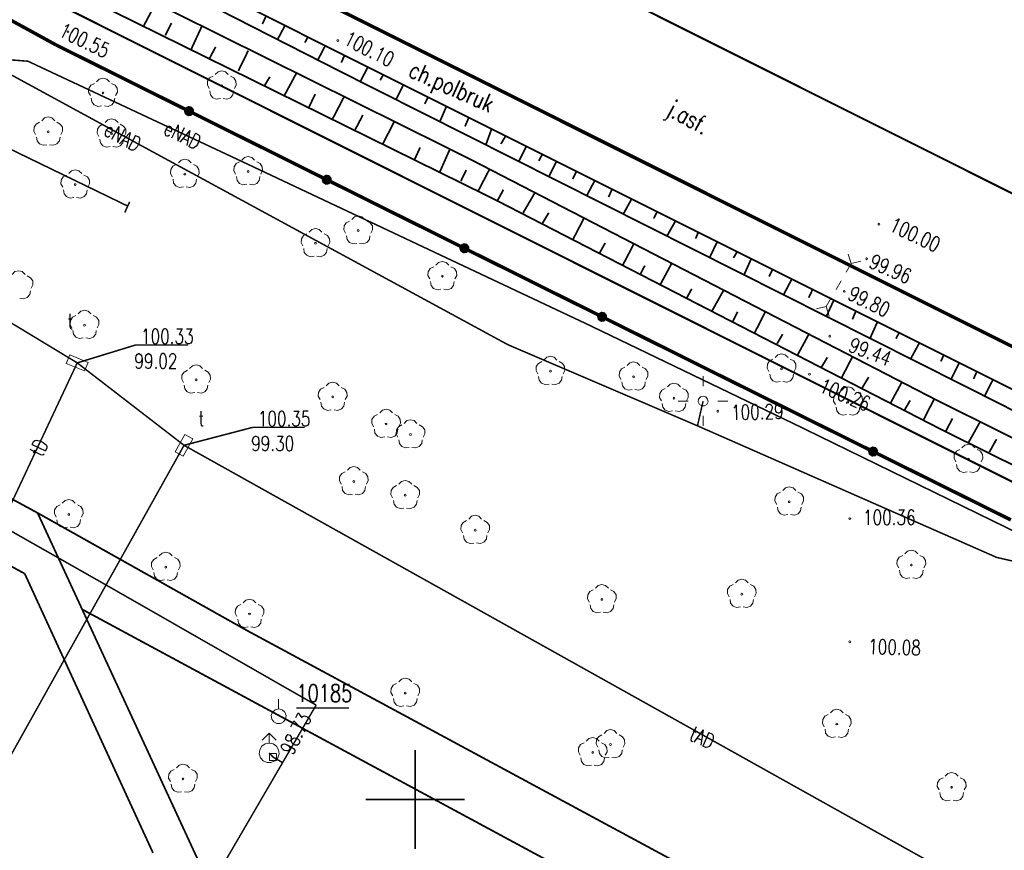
# Model space of a CAD drawing. Header units: metres. Extents: x 7501691 to 7504871, y 5814048 to 5814963.
# Tile 77 of 89: x 7504210 to 7504259, y 5814650 to 5814692. Entities that reach past the tile are written whole.
import ezdxf
from ezdxf.enums import TextEntityAlignment as Align

# ---------------------------------------------------------------- set-up
doc = ezdxf.new("R2010")
doc.units = ezdxf.units.M
doc.header["$MEASUREMENT"] = 0
for name, pattern in [('1', [0]), ('11', [3, 2.5, -0.5]), ('GDE', [0]), ('KOC', [1.5, 1, -0.5]), ('KOJ', [0]), ('UEB', [0]), ('UPT', [0]), ('UPW', [0]), ('WSQ', [1.75, 1.25, -0.5])]:
    doc.linetypes.add(name, pattern=pattern)
doc.layers.get('0').update_dxf_attribs({"linetype": 'CONTINUOUS'})
for name, color, linetype, lineweight in [('Dzialki', 7, 'GDE', 18), ('EDZPD_L_0', 7, 'GDE', 20), ('KRZYZE_L_0', 7, '1', 18), ('SDROK_T_0', 7, 'CONTINUOUS', 18), ('SDROK_T_1', 7, 'CONTINUOUS', 18), ('SDRPK_L_0', 7, 'KOJ', 35), ('SDRPK_L_2', 7, 'KOC', 18), ('SDRPK_L_5', 7, '11', 18), ('SDRPT_T_0', 7, 'CONTINUOUS', 18), ('SZNPS_T_0', 7, 'CONTINUOUS', 18), ('SZNPS_T_3', 7, 'CONTINUOUS', 18), ('SZOPO_L_0', 7, 'CONTINUOUS', 35), ('SZZPZ_T_0', 3, 'CONTINUOUS', 18), ('UEEOO_T_0', 1, 'CONTINUOUS', 15), ('UEEPA_T_1', 7, 'CONTINUOUS', 18), ('UEEPA_T_3', 1, 'CONTINUOUS', 18), ('UEEPON_L_1', 1, 'UEB', 15), ('UTTOA_T_0', 30, 'CONTINUOUS', 15), ('UTTOC_T_0', 30, 'CONTINUOUS', 15), ('UTTOO_T_0', 30, 'CONTINUOUS', 15), ('UTTPA_T_1', 30, 'CONTINUOUS', 18), ('UTTPO_L_1', 30, 'UPT', 15), ('UWWOC_T_0', 150, 'CONTINUOUS', 15), ('UWWOO_T_0', 150, 'CONTINUOUS', 15), ('UWWPO_L_0', 150, 'UPW', 15), ('WUKOS_T_1', 7, 'CONTINUOUS', 15), ('WUKPS_L_6', 7, 'WSQ', 18), ('WWRPH_T_1', 7, 'CONTINUOUS', 18)]:
    doc.layers.add(name, color=color, linetype=linetype, lineweight=lineweight)
doc.styles.add('STYL_ARIAL', font='simplex', dxfattribs={"width": 0.75, "oblique": 0.1})

# ---------------------------------------------------------------- blocks, each defined once
blk = doc.blocks.new('fdsgfdhgfjh')
at = {"color": 7, "const_width": 0.065}
for points in [[(628.93, -380.808), (627.625, -347.321), (631.46, -316.744), (630.476, -293.446), (631.603, -272.028), (642.12, -262.447), (642.84, -250.18), (613.01, -248.02), (473.074, -244.736), (370.953, -240.293), (311.01, -225.13), (43.231, -91.051), (39.421, -86.572), (-13.328, -60.153)], [(-16.835, -75.512), (354.018, -261.214), (467.857, -262.505), (472.746, -258.735), (593.685, -261.575), (612.103, -262.002), (615, -265.13), (621.573, -272.23), (620.457, -293.398), (621.441, -316.515), (617.616, -347.083), (618.941, -381.189)], [(-73.624, -607.379), (195.366, -583.748), (341.459, -571.655), (342.319, -570.715), (349.277, -563.045), (349.917, -560.655), (362.058, -448.634), (361.947, -446.744), (362.796, -440.405), (363.365, -434.665), (363.505, -433.525), (474.63, -446.54), (528.102, -452.597), (558.029, -454.712), (566.877, -447.021), (578.606, -447.669), (581.452, -423.391), (595.663, -375.234), (593.685, -261.575), (472.746, -258.735), (467.857, -262.505), (354.018, -261.214), (-16.835, -75.512)]]:
    blk.add_lwpolyline(points, dxfattribs=at)
at = {"layer": 'Dzialki', "color": 7, "const_width": 0.09}
for points in [[(354, -261.22), (-16.86, -75.52)], [(43.21, -91.06), (310.99, -225.15)]]:
    blk.add_lwpolyline(points, dxfattribs=at)
at = {"layer": 'EDZPD_L_0', "color": 7, "const_width": 0.1}
for points in [[(353.997, -261.225), (-16.856, -75.522)], [(310.985, -225.145), (43.21, -91.061)]]:
    blk.add_lwpolyline(points, dxfattribs=at)
at = {"layer": 'KRZYZE_L_0', "color": 7, "linetype": '1', "const_width": 0.09}
for points in [[(37.25, -136.2), (37.25, -131.2)], [(34.75, -133.7), (39.75, -133.7)]]:
    blk.add_lwpolyline(points, dxfattribs=at)
at = {"layer": 'SDRPK_L_0', "color": 7, "const_width": 0.175}
blk.add_lwpolyline([(113.774, -134.105), (6.049, -80.186)], dxfattribs=at)
at = {"layer": 'SDRPK_L_2', "color": 7, "const_width": 0.09}
for points in [[(33.688, -96.188), (5.188, -81.83)], [(112.918, -135.804), (33.688, -96.188)], [(-9.97, -103.92), (18.22, -119.25)], [(-11.54, -106.5), (17.57, -122.31)], [(17.57, -122.31), (24.035, -136.387)]]:
    blk.add_lwpolyline(points, dxfattribs=at)
at = {"layer": 'SDRPK_L_5', "color": 7, "const_width": 0.09}
for points in [[(28.769, -125.175), (18.22, -119.25)], [(26.329, -136.799), (18.22, -119.25)], [(20.486, -124.121), (84.055, -158.436)], [(62.078, -143.153), (28.769, -125.175)]]:
    blk.add_lwpolyline(points, dxfattribs=at)
at = {"layer": 'SDRPT_T_0', "color": 7}
for points in [[(58.964, -107.114), (59.214, -106.681)], [(59.214, -106.681), (59.07, -106.199)], [(59.214, -106.681), (59.704, -106.565)], [(58.465, -107.98), (58.715, -107.547)], [(58.215, -108.413), (57.965, -108.846)], [(57.965, -108.846), (57.476, -108.962)], [(57.965, -108.846), (58.11, -109.328)]]:
    blk.add_lwpolyline(points, dxfattribs=at)
at = {"layer": 'SZNPS_T_0', "color": 7}
for points in [[(30.368, -129.134), (30.368, -128.634)], [(30.368, -129.134), (30.543, -129.177), (30.677, -129.296), (30.741, -129.464), (30.719, -129.642), (30.617, -129.79), (30.458, -129.873), (30.279, -129.873), (30.12, -129.79), (30.018, -129.642), (29.996, -129.464), (30.06, -129.296), (30.194, -129.177), (30.368, -129.134)]]:
    blk.add_lwpolyline(points, dxfattribs=at)
at = {"layer": 'SZNPS_T_3', "color": 7, "const_width": 0.065}
blk.add_lwpolyline([(31.268, -129.085), (33.914, -129.085)], dxfattribs=at)
at = {"layer": 'SZOPO_L_0', "color": 7, "const_width": 0.175}
for points in [[(13.241, -92.417), (19.14, -95.65)], [(19.14, -95.65), (25.853, -98.994)], [(25.719, -99.098), (25.683, -98.987), (25.727, -98.88), (25.83, -98.825), (25.944, -98.85), (26.015, -98.942), (26.011, -99.058), (25.933, -99.144), (25.817, -99.16), (25.719, -99.098)], [(25.853, -98.994), (32.792, -102.45)], [(32.658, -102.555), (32.623, -102.444), (32.667, -102.336), (32.769, -102.282), (32.883, -102.307), (32.954, -102.399), (32.95, -102.515), (32.872, -102.601), (32.757, -102.617), (32.658, -102.555)], [(32.792, -102.45), (39.732, -105.907)], [(39.597, -106.011), (39.562, -105.9), (39.606, -105.793), (39.709, -105.738), (39.822, -105.763), (39.894, -105.855), (39.889, -105.971), (39.811, -106.057), (39.696, -106.073), (39.597, -106.011)], [(39.732, -105.907), (46.671, -109.363)], [(46.536, -109.468), (46.501, -109.357), (46.545, -109.249), (46.648, -109.195), (46.762, -109.22), (46.833, -109.312), (46.828, -109.428), (46.75, -109.514), (46.635, -109.53), (46.536, -109.468)], [(46.671, -109.363), (53.61, -112.82)], [(53.61, -112.82), (60.327, -116.155)], [(60.193, -116.259), (60.158, -116.149), (60.202, -116.041), (60.304, -115.987), (60.418, -116.012), (60.489, -116.103), (60.485, -116.22), (60.407, -116.306), (60.292, -116.321), (60.193, -116.259)], [(60.327, -116.155), (67.268, -119.601)]]:
    blk.add_lwpolyline(points, dxfattribs=at)
at = {"layer": 'SZZPZ_T_0', "color": 7}
for points in [[(26.864, -97.845), (26.777, -97.673), (26.787, -97.479), (26.892, -97.317), (27.065, -97.229)], [(27.176, -97.148), (27.313, -97.011), (27.5, -96.961), (27.687, -97.011), (27.825, -97.147)], [(27.936, -97.228), (28.108, -97.317), (28.214, -97.479), (28.224, -97.672), (28.136, -97.845)], [(20.88, -98.21), (20.793, -98.037), (20.803, -97.844), (20.908, -97.681), (21.081, -97.593)], [(21.192, -97.512), (21.329, -97.375), (21.516, -97.325), (21.703, -97.375), (21.84, -97.512)], [(21.952, -97.593), (22.124, -97.681), (22.229, -97.843), (22.24, -98.037), (22.152, -98.21)], [(27.5, -97.666), (27.532, -97.679), (27.545, -97.711), (27.532, -97.743), (27.5, -97.756), (27.469, -97.743), (27.455, -97.711), (27.469, -97.679), (27.5, -97.666)], [(21.516, -98.03), (21.548, -98.044), (21.561, -98.075), (21.548, -98.107), (21.516, -98.12), (21.484, -98.107), (21.471, -98.075), (21.484, -98.044), (21.516, -98.03)], [(27.432, -98.357), (27.24, -98.387), (27.06, -98.318), (26.938, -98.167), (26.907, -97.976)], [(28.094, -97.976), (28.063, -98.167), (27.941, -98.318), (27.76, -98.387), (27.569, -98.357)], [(21.447, -98.722), (21.256, -98.752), (21.075, -98.682), (20.953, -98.532), (20.923, -98.34)], [(22.11, -98.34), (22.079, -98.532), (21.957, -98.682), (21.776, -98.752), (21.585, -98.722)], [(18.121, -100.172), (18.033, -99.999), (18.043, -99.806), (18.148, -99.643), (18.321, -99.555)], [(18.432, -99.474), (18.569, -99.338), (18.756, -99.288), (18.943, -99.338), (19.081, -99.474)], [(19.192, -99.555), (19.364, -99.643), (19.47, -99.806), (19.48, -99.999), (19.392, -100.172)], [(21.313, -100.271), (21.225, -100.099), (21.235, -99.905), (21.341, -99.743), (21.513, -99.655)], [(21.624, -99.574), (21.762, -99.437), (21.949, -99.387), (22.136, -99.437), (22.273, -99.573)], [(22.384, -99.654), (22.557, -99.743), (22.662, -99.905), (22.672, -100.098), (22.585, -100.271)], [(18.756, -99.993), (18.788, -100.006), (18.801, -100.038), (18.788, -100.069), (18.756, -100.083), (18.725, -100.069), (18.711, -100.038), (18.725, -100.006), (18.756, -99.993)], [(21.949, -100.092), (21.98, -100.105), (21.994, -100.137), (21.98, -100.169), (21.949, -100.182), (21.917, -100.169), (21.904, -100.137), (21.917, -100.105), (21.949, -100.092)], [(18.688, -100.684), (18.496, -100.714), (18.316, -100.644), (18.194, -100.494), (18.163, -100.303)], [(19.35, -100.303), (19.319, -100.494), (19.197, -100.644), (19.017, -100.714), (18.825, -100.684)], [(21.88, -100.783), (21.689, -100.813), (21.508, -100.744), (21.386, -100.593), (21.355, -100.402)], [(22.542, -100.402), (22.512, -100.593), (22.39, -100.744), (22.209, -100.813), (22.018, -100.783)], [(25.004, -102.299), (24.917, -102.126), (24.927, -101.933), (25.032, -101.771), (25.204, -101.682)], [(25.316, -101.601), (25.453, -101.465), (25.64, -101.415), (25.827, -101.465), (25.964, -101.601)], [(26.076, -101.682), (26.248, -101.77), (26.353, -101.933), (26.364, -102.126), (26.276, -102.299)], [(28.196, -102.166), (28.109, -101.993), (28.119, -101.8), (28.224, -101.637), (28.397, -101.549)], [(28.508, -101.468), (28.645, -101.331), (28.832, -101.281), (29.019, -101.331), (29.157, -101.468)], [(29.268, -101.549), (29.44, -101.637), (29.546, -101.799), (29.556, -101.993), (29.468, -102.165)], [(19.484, -102.832), (19.397, -102.659), (19.407, -102.466), (19.512, -102.304), (19.685, -102.215)], [(19.796, -102.134), (19.933, -101.998), (20.12, -101.948), (20.307, -101.998), (20.444, -102.134)], [(20.556, -102.215), (20.728, -102.303), (20.833, -102.466), (20.844, -102.659), (20.756, -102.832)], [(25.64, -102.12), (25.672, -102.133), (25.685, -102.165), (25.672, -102.197), (25.64, -102.21), (25.608, -102.197), (25.595, -102.165), (25.608, -102.133), (25.64, -102.12)], [(28.832, -101.986), (28.864, -101.999), (28.877, -102.031), (28.864, -102.063), (28.832, -102.076), (28.801, -102.063), (28.787, -102.031), (28.801, -101.999), (28.832, -101.986)], [(20.12, -102.653), (20.152, -102.666), (20.165, -102.698), (20.152, -102.73), (20.12, -102.743), (20.088, -102.73), (20.075, -102.698), (20.088, -102.666), (20.12, -102.653)], [(25.571, -102.811), (25.38, -102.841), (25.199, -102.772), (25.077, -102.621), (25.047, -102.43)], [(26.234, -102.43), (26.203, -102.621), (26.081, -102.771), (25.9, -102.841), (25.709, -102.811)], [(28.764, -102.678), (28.572, -102.708), (28.392, -102.638), (28.27, -102.488), (28.239, -102.296)], [(29.426, -102.296), (29.395, -102.488), (29.273, -102.638), (29.093, -102.707), (28.901, -102.678)], [(20.052, -103.344), (19.86, -103.374), (19.679, -103.305), (19.558, -103.154), (19.527, -102.963)], [(20.714, -102.963), (20.683, -103.154), (20.561, -103.304), (20.38, -103.374), (20.189, -103.344)], [(33.742, -105.15), (33.655, -104.977), (33.665, -104.783), (33.77, -104.621), (33.942, -104.533)], [(34.054, -104.452), (34.191, -104.315), (34.378, -104.265), (34.565, -104.315), (34.702, -104.452)], [(34.814, -104.532), (34.986, -104.621), (35.091, -104.783), (35.102, -104.977), (35.014, -105.149)], [(31.589, -105.79), (31.501, -105.617), (31.512, -105.424), (31.617, -105.261), (31.789, -105.173)], [(31.9, -105.092), (32.038, -104.955), (32.225, -104.905), (32.412, -104.955), (32.549, -105.092)], [(32.66, -105.173), (32.833, -105.261), (32.938, -105.423), (32.948, -105.617), (32.861, -105.789)], [(34.378, -104.97), (34.41, -104.983), (34.423, -105.015), (34.41, -105.047), (34.378, -105.06), (34.346, -105.047), (34.333, -105.015), (34.346, -104.983), (34.378, -104.97)], [(32.225, -105.61), (32.257, -105.624), (32.27, -105.655), (32.257, -105.687), (32.225, -105.7), (32.193, -105.687), (32.18, -105.655), (32.193, -105.624), (32.225, -105.61)], [(34.31, -105.661), (34.118, -105.691), (33.937, -105.622), (33.815, -105.471), (33.785, -105.28)], [(34.972, -105.28), (34.941, -105.471), (34.819, -105.622), (34.638, -105.691), (34.447, -105.661)], [(32.156, -106.302), (31.965, -106.332), (31.784, -106.262), (31.662, -106.112), (31.631, -105.921)], [(32.818, -105.92), (32.788, -106.112), (32.666, -106.262), (32.485, -106.332), (32.294, -106.302)], [(38.294, -106.758), (38.431, -106.621), (38.618, -106.571), (38.805, -106.621), (38.942, -106.758)], [(16.937, -107.223), (17.074, -107.086), (17.261, -107.036), (17.448, -107.086), (17.586, -107.222)], [(37.982, -107.456), (37.895, -107.283), (37.905, -107.09), (38.01, -106.927), (38.183, -106.839)], [(39.054, -106.839), (39.226, -106.927), (39.332, -107.089), (39.342, -107.283), (39.254, -107.456)], [(17.697, -107.303), (17.869, -107.391), (17.975, -107.554), (17.985, -107.747), (17.897, -107.92)], [(38.55, -107.968), (38.358, -107.998), (38.178, -107.928), (38.055, -107.778), (38.025, -107.587)], [(38.618, -107.276), (38.65, -107.289), (38.663, -107.321), (38.65, -107.353), (38.618, -107.366), (38.586, -107.353), (38.573, -107.321), (38.586, -107.289), (38.618, -107.276)], [(39.212, -107.586), (39.181, -107.778), (39.059, -107.928), (38.878, -107.998), (38.687, -107.968)], [(17.855, -108.051), (17.824, -108.242), (17.702, -108.393), (17.521, -108.462), (17.33, -108.432)], [(20.263, -109.217), (20.4, -109.081), (20.587, -109.03), (20.774, -109.08), (20.911, -109.217)], [(19.951, -109.915), (19.863, -109.742), (19.874, -109.549), (19.979, -109.386), (20.151, -109.298)], [(21.022, -109.298), (21.195, -109.386), (21.3, -109.549), (21.31, -109.742), (21.223, -109.915)], [(20.518, -110.427), (20.327, -110.457), (20.146, -110.387), (20.024, -110.237), (19.993, -110.046)], [(20.587, -109.736), (20.619, -109.749), (20.632, -109.781), (20.619, -109.812), (20.587, -109.826), (20.555, -109.812), (20.542, -109.781), (20.555, -109.749), (20.587, -109.736)], [(21.18, -110.046), (21.15, -110.237), (21.028, -110.387), (20.847, -110.457), (20.656, -110.427)], [(43.428, -112.239), (43.34, -112.066), (43.351, -111.873), (43.456, -111.71), (43.628, -111.622)], [(43.74, -111.541), (43.877, -111.405), (44.064, -111.354), (44.251, -111.404), (44.388, -111.541)], [(44.499, -111.622), (44.672, -111.71), (44.777, -111.873), (44.787, -112.066), (44.7, -112.239)], [(47.93, -111.817), (48.067, -111.681), (48.254, -111.63), (48.442, -111.68), (48.579, -111.817)], [(55.08, -112.119), (54.992, -111.946), (55.002, -111.753), (55.108, -111.59), (55.28, -111.502)], [(55.391, -111.421), (55.529, -111.284), (55.716, -111.234), (55.903, -111.284), (56.04, -111.421)], [(56.151, -111.502), (56.324, -111.59), (56.429, -111.753), (56.439, -111.946), (56.352, -112.119)], [(25.571, -112.674), (25.484, -112.501), (25.494, -112.308), (25.599, -112.145), (25.771, -112.057)], [(25.883, -111.976), (26.02, -111.84), (26.207, -111.789), (26.394, -111.84), (26.531, -111.976)], [(26.643, -112.057), (26.815, -112.145), (26.92, -112.308), (26.931, -112.501), (26.843, -112.674)], [(44.064, -112.06), (44.096, -112.073), (44.109, -112.105), (44.096, -112.136), (44.064, -112.15), (44.032, -112.136), (44.019, -112.105), (44.032, -112.073), (44.064, -112.06)], [(47.619, -112.515), (47.531, -112.342), (47.541, -112.149), (47.647, -111.986), (47.819, -111.898)], [(48.69, -111.898), (48.862, -111.986), (48.968, -112.149), (48.978, -112.342), (48.891, -112.515)], [(55.716, -111.939), (55.747, -111.953), (55.761, -111.984), (55.747, -112.016), (55.716, -112.029), (55.684, -112.016), (55.671, -111.984), (55.684, -111.953), (55.716, -111.939)], [(26.207, -112.495), (26.239, -112.508), (26.252, -112.54), (26.239, -112.571), (26.207, -112.585), (26.175, -112.571), (26.162, -112.54), (26.175, -112.508), (26.207, -112.495)], [(43.995, -112.751), (43.804, -112.781), (43.623, -112.711), (43.501, -112.561), (43.47, -112.37)], [(44.657, -112.37), (44.627, -112.561), (44.505, -112.711), (44.324, -112.781), (44.133, -112.751)], [(48.255, -112.336), (48.286, -112.349), (48.3, -112.38), (48.286, -112.412), (48.255, -112.425), (48.223, -112.412), (48.21, -112.38), (48.223, -112.349), (48.255, -112.336)], [(55.647, -112.631), (55.456, -112.661), (55.275, -112.591), (55.153, -112.441), (55.122, -112.25)], [(56.309, -112.249), (56.279, -112.441), (56.157, -112.591), (55.976, -112.661), (55.785, -112.631)], [(26.139, -113.186), (25.947, -113.216), (25.766, -113.146), (25.644, -112.996), (25.614, -112.805)], [(26.801, -112.805), (26.77, -112.996), (26.648, -113.146), (26.467, -113.216), (26.276, -113.186)], [(32.455, -113.538), (32.367, -113.365), (32.377, -113.172), (32.483, -113.009), (32.655, -112.921)], [(32.766, -112.84), (32.903, -112.703), (33.09, -112.653), (33.278, -112.703), (33.415, -112.84)], [(33.526, -112.921), (33.698, -113.009), (33.804, -113.171), (33.814, -113.365), (33.727, -113.537)], [(48.186, -113.027), (47.995, -113.057), (47.814, -112.987), (47.692, -112.837), (47.661, -112.646)], [(48.848, -112.646), (48.817, -112.837), (48.696, -112.987), (48.515, -113.057), (48.323, -113.027)], [(49.656, -113.595), (49.568, -113.423), (49.578, -113.229), (49.684, -113.067), (49.856, -112.979)], [(49.967, -112.898), (50.104, -112.761), (50.291, -112.711), (50.479, -112.761), (50.616, -112.897)], [(50.727, -112.978), (50.899, -113.067), (51.005, -113.229), (51.015, -113.422), (50.928, -113.595)], [(58.738, -113.083), (58.875, -112.947), (59.062, -112.896), (59.249, -112.946), (59.386, -113.083)], [(33.091, -113.358), (33.122, -113.371), (33.136, -113.403), (33.122, -113.435), (33.091, -113.448), (33.059, -113.435), (33.046, -113.403), (33.059, -113.371), (33.091, -113.358)], [(50.292, -113.416), (50.323, -113.429), (50.337, -113.461), (50.323, -113.493), (50.292, -113.506), (50.26, -113.493), (50.247, -113.461), (50.26, -113.429), (50.292, -113.416)], [(58.426, -113.781), (58.338, -113.608), (58.349, -113.415), (58.454, -113.252), (58.627, -113.164)], [(59.062, -113.602), (59.094, -113.615), (59.107, -113.647), (59.094, -113.678), (59.062, -113.692), (59.03, -113.678), (59.017, -113.647), (59.03, -113.615), (59.062, -113.602)], [(59.498, -113.164), (59.67, -113.252), (59.775, -113.415), (59.786, -113.608), (59.698, -113.781)], [(33.022, -114.05), (32.831, -114.079), (32.65, -114.01), (32.528, -113.86), (32.497, -113.668)], [(33.684, -113.668), (33.654, -113.859), (33.531, -114.01), (33.351, -114.079), (33.16, -114.049)], [(35.46, -114.203), (35.597, -114.066), (35.784, -114.016), (35.971, -114.066), (36.109, -114.203)], [(50.223, -114.107), (50.031, -114.137), (49.851, -114.068), (49.729, -113.917), (49.698, -113.726)], [(50.885, -113.726), (50.854, -113.917), (50.732, -114.068), (50.552, -114.137), (50.36, -114.107)], [(58.993, -114.293), (58.802, -114.323), (58.621, -114.253), (58.499, -114.103), (58.469, -113.912)], [(59.656, -113.912), (59.625, -114.103), (59.503, -114.253), (59.322, -114.323), (59.131, -114.293)], [(35.148, -114.901), (35.061, -114.728), (35.071, -114.534), (35.176, -114.372), (35.349, -114.284)], [(36.22, -114.283), (36.392, -114.372), (36.498, -114.534), (36.508, -114.728), (36.42, -114.9)], [(36.69, -114.735), (36.828, -114.598), (37.015, -114.548), (37.202, -114.598), (37.339, -114.735)], [(35.716, -115.412), (35.524, -115.442), (35.344, -115.373), (35.222, -115.222), (35.191, -115.031)], [(35.784, -114.721), (35.816, -114.734), (35.829, -114.766), (35.816, -114.798), (35.784, -114.811), (35.753, -114.798), (35.739, -114.766), (35.753, -114.734), (35.784, -114.721)], [(36.378, -115.031), (36.347, -115.222), (36.225, -115.373), (36.044, -115.442), (35.853, -115.412)], [(36.379, -115.432), (36.291, -115.26), (36.302, -115.066), (36.407, -114.904), (36.579, -114.816)], [(37.45, -114.815), (37.623, -114.904), (37.728, -115.066), (37.738, -115.259), (37.651, -115.432)], [(36.946, -115.944), (36.755, -115.974), (36.574, -115.905), (36.452, -115.754), (36.421, -115.563)], [(37.015, -115.253), (37.047, -115.266), (37.06, -115.298), (37.047, -115.33), (37.015, -115.343), (36.983, -115.33), (36.97, -115.298), (36.983, -115.266), (37.015, -115.253)], [(37.608, -115.563), (37.578, -115.754), (37.456, -115.905), (37.275, -115.974), (37.084, -115.944)], [(64.495, -116.67), (64.407, -116.497), (64.418, -116.304), (64.523, -116.141), (64.695, -116.053)], [(64.806, -115.972), (64.944, -115.836), (65.131, -115.786), (65.318, -115.836), (65.455, -115.972)], [(65.566, -116.053), (65.739, -116.141), (65.844, -116.304), (65.855, -116.497), (65.767, -116.67)], [(65.131, -116.491), (65.163, -116.504), (65.176, -116.536), (65.163, -116.568), (65.131, -116.581), (65.099, -116.568), (65.086, -116.536), (65.099, -116.504), (65.131, -116.491)], [(33.831, -117.096), (33.968, -116.959), (34.155, -116.909), (34.342, -116.959), (34.48, -117.096)], [(65.062, -117.182), (64.871, -117.212), (64.69, -117.143), (64.568, -116.992), (64.537, -116.801)], [(65.724, -116.801), (65.694, -116.992), (65.572, -117.142), (65.391, -117.212), (65.2, -117.182)], [(33.52, -117.794), (33.432, -117.621), (33.442, -117.428), (33.547, -117.265), (33.72, -117.177)], [(34.591, -117.177), (34.763, -117.265), (34.869, -117.427), (34.879, -117.621), (34.791, -117.794)], [(34.087, -118.306), (33.895, -118.336), (33.715, -118.266), (33.593, -118.116), (33.562, -117.925)], [(34.155, -117.614), (34.187, -117.628), (34.2, -117.659), (34.187, -117.691), (34.155, -117.704), (34.124, -117.691), (34.11, -117.659), (34.124, -117.628), (34.155, -117.614)], [(34.749, -117.924), (34.718, -118.116), (34.596, -118.266), (34.416, -118.336), (34.224, -118.306)], [(36.113, -118.492), (36.026, -118.319), (36.036, -118.126), (36.141, -117.963), (36.314, -117.875)], [(36.425, -117.794), (36.562, -117.657), (36.749, -117.607), (36.936, -117.657), (37.073, -117.794)], [(37.185, -117.875), (37.357, -117.963), (37.463, -118.125), (37.473, -118.319), (37.385, -118.491)], [(55.778, -118.123), (55.915, -117.987), (56.103, -117.937), (56.29, -117.987), (56.427, -118.123)], [(19.466, -118.761), (19.603, -118.624), (19.79, -118.574), (19.977, -118.624), (20.115, -118.761)], [(36.749, -118.312), (36.781, -118.325), (36.794, -118.357), (36.781, -118.389), (36.749, -118.402), (36.718, -118.389), (36.704, -118.357), (36.718, -118.325), (36.749, -118.312)], [(55.467, -118.821), (55.379, -118.648), (55.389, -118.455), (55.495, -118.292), (55.667, -118.204)], [(56.538, -118.204), (56.711, -118.292), (56.816, -118.455), (56.826, -118.648), (56.739, -118.821)], [(19.155, -119.459), (19.067, -119.286), (19.077, -119.093), (19.182, -118.93), (19.355, -118.842)], [(20.226, -118.842), (20.398, -118.93), (20.504, -119.092), (20.514, -119.286), (20.426, -119.459)], [(36.681, -119.004), (36.489, -119.033), (36.309, -118.964), (36.187, -118.814), (36.156, -118.622)], [(37.343, -118.622), (37.312, -118.814), (37.19, -118.964), (37.009, -119.033), (36.818, -119.004)], [(56.034, -119.333), (55.843, -119.363), (55.662, -119.293), (55.54, -119.143), (55.509, -118.952)], [(56.103, -118.642), (56.134, -118.655), (56.148, -118.687), (56.134, -118.718), (56.103, -118.732), (56.071, -118.718), (56.058, -118.687), (56.071, -118.655), (56.103, -118.642)], [(56.696, -118.952), (56.666, -119.143), (56.543, -119.293), (56.363, -119.363), (56.172, -119.333)], [(19.79, -119.279), (19.822, -119.293), (19.835, -119.324), (19.822, -119.356), (19.79, -119.369), (19.759, -119.356), (19.745, -119.324), (19.759, -119.293), (19.79, -119.279)], [(39.95, -119.556), (40.087, -119.419), (40.274, -119.369), (40.461, -119.419), (40.599, -119.556)], [(19.722, -119.971), (19.53, -120.001), (19.35, -119.931), (19.228, -119.781), (19.197, -119.59)], [(20.384, -119.589), (20.353, -119.781), (20.231, -119.931), (20.051, -120.001), (19.859, -119.971)], [(39.639, -120.254), (39.551, -120.081), (39.561, -119.888), (39.666, -119.725), (39.839, -119.637)], [(40.274, -120.074), (40.306, -120.087), (40.319, -120.119), (40.306, -120.151), (40.274, -120.164), (40.243, -120.151), (40.229, -120.119), (40.243, -120.087), (40.274, -120.074)], [(40.71, -119.637), (40.882, -119.725), (40.988, -119.887), (40.998, -120.081), (40.91, -120.253)], [(40.206, -120.766), (40.014, -120.795), (39.834, -120.726), (39.712, -120.576), (39.681, -120.384)], [(40.868, -120.384), (40.837, -120.575), (40.715, -120.726), (40.535, -120.795), (40.343, -120.765)], [(24.043, -122.118), (23.955, -121.945), (23.966, -121.752), (24.071, -121.59), (24.243, -121.501)], [(24.355, -121.42), (24.492, -121.284), (24.679, -121.234), (24.866, -121.284), (25.003, -121.42)], [(25.115, -121.501), (25.287, -121.589), (25.392, -121.752), (25.403, -121.945), (25.315, -122.118)], [(61.619, -122.013), (61.531, -121.84), (61.542, -121.646), (61.647, -121.484), (61.819, -121.396)], [(61.93, -121.315), (62.068, -121.178), (62.255, -121.128), (62.442, -121.178), (62.579, -121.315)], [(62.69, -121.395), (62.863, -121.484), (62.968, -121.646), (62.979, -121.84), (62.891, -122.012)], [(24.679, -121.939), (24.711, -121.952), (24.724, -121.984), (24.711, -122.016), (24.679, -122.029), (24.647, -122.016), (24.634, -121.984), (24.647, -121.952), (24.679, -121.939)], [(62.255, -121.833), (62.287, -121.846), (62.3, -121.878), (62.287, -121.91), (62.255, -121.923), (62.223, -121.91), (62.21, -121.878), (62.223, -121.846), (62.255, -121.833)], [(24.61, -122.63), (24.419, -122.66), (24.238, -122.59), (24.116, -122.44), (24.086, -122.249)], [(25.272, -122.249), (25.242, -122.44), (25.12, -122.59), (24.939, -122.66), (24.748, -122.63)], [(62.186, -122.524), (61.995, -122.554), (61.814, -122.485), (61.692, -122.334), (61.662, -122.143)], [(62.848, -122.143), (62.818, -122.334), (62.696, -122.485), (62.515, -122.554), (62.324, -122.524)], [(46.335, -123.046), (46.472, -122.91), (46.659, -122.86), (46.846, -122.91), (46.984, -123.046)], [(53.073, -123.477), (52.986, -123.304), (52.996, -123.111), (53.101, -122.948), (53.274, -122.86)], [(53.385, -122.779), (53.522, -122.643), (53.709, -122.592), (53.896, -122.642), (54.033, -122.779)], [(54.145, -122.86), (54.317, -122.948), (54.422, -123.111), (54.433, -123.304), (54.345, -123.477)], [(46.024, -123.744), (45.936, -123.571), (45.946, -123.378), (46.052, -123.215), (46.224, -123.127)], [(47.095, -123.127), (47.267, -123.215), (47.373, -123.378), (47.383, -123.571), (47.296, -123.744)], [(53.709, -123.298), (53.741, -123.311), (53.754, -123.343), (53.741, -123.374), (53.709, -123.388), (53.677, -123.374), (53.664, -123.343), (53.677, -123.311), (53.709, -123.298)], [(28.267, -124.479), (28.179, -124.306), (28.189, -124.112), (28.294, -123.95), (28.467, -123.862)], [(28.578, -123.781), (28.715, -123.644), (28.902, -123.594), (29.089, -123.644), (29.227, -123.781)], [(29.338, -123.861), (29.51, -123.95), (29.616, -124.112), (29.626, -124.306), (29.538, -124.478)], [(46.591, -124.256), (46.4, -124.286), (46.219, -124.216), (46.097, -124.066), (46.066, -123.875)], [(46.66, -123.565), (46.691, -123.578), (46.704, -123.61), (46.691, -123.641), (46.66, -123.655), (46.628, -123.641), (46.615, -123.61), (46.628, -123.578), (46.66, -123.565)], [(47.253, -123.875), (47.222, -124.066), (47.1, -124.216), (46.92, -124.286), (46.728, -124.256)], [(53.64, -123.989), (53.449, -124.019), (53.268, -123.949), (53.146, -123.799), (53.116, -123.608)], [(54.303, -123.608), (54.272, -123.799), (54.15, -123.949), (53.969, -124.019), (53.778, -123.989)], [(28.902, -124.299), (28.934, -124.312), (28.947, -124.344), (28.934, -124.376), (28.902, -124.389), (28.871, -124.376), (28.857, -124.344), (28.871, -124.312), (28.902, -124.299)], [(28.834, -124.99), (28.643, -125.02), (28.462, -124.951), (28.34, -124.8), (28.309, -124.609)], [(29.496, -124.609), (29.465, -124.8), (29.343, -124.951), (29.163, -125.02), (28.971, -124.99)], [(36.115, -128.468), (36.027, -128.295), (36.038, -128.102), (36.143, -127.939), (36.315, -127.851)], [(36.427, -127.77), (36.564, -127.633), (36.751, -127.583), (36.938, -127.633), (37.075, -127.77)], [(37.186, -127.851), (37.359, -127.939), (37.464, -128.101), (37.474, -128.295), (37.387, -128.467)], [(36.751, -128.288), (36.783, -128.301), (36.796, -128.333), (36.783, -128.365), (36.751, -128.378), (36.719, -128.365), (36.706, -128.333), (36.719, -128.301), (36.751, -128.288)], [(36.682, -128.98), (36.491, -129.009), (36.31, -128.94), (36.188, -128.789), (36.157, -128.598)], [(37.344, -128.598), (37.314, -128.789), (37.192, -128.94), (37.011, -129.009), (36.82, -128.979)], [(57.863, -130.027), (57.775, -129.854), (57.785, -129.661), (57.891, -129.498), (58.063, -129.41)], [(58.174, -129.329), (58.311, -129.193), (58.498, -129.143), (58.686, -129.193), (58.823, -129.329)], [(58.934, -129.41), (59.106, -129.498), (59.212, -129.661), (59.222, -129.854), (59.135, -130.027)], [(58.499, -129.848), (58.53, -129.861), (58.544, -129.893), (58.53, -129.924), (58.499, -129.938), (58.467, -129.924), (58.454, -129.893), (58.467, -129.861), (58.499, -129.848)], [(46.457, -131.06), (46.369, -130.887), (46.38, -130.694), (46.485, -130.531), (46.657, -130.443)], [(46.769, -130.362), (46.906, -130.225), (47.093, -130.175), (47.28, -130.225), (47.417, -130.362)], [(47.529, -130.443), (47.701, -130.531), (47.806, -130.693), (47.817, -130.887), (47.729, -131.059)], [(58.43, -130.539), (58.239, -130.569), (58.058, -130.499), (57.936, -130.349), (57.905, -130.158)], [(59.092, -130.158), (59.061, -130.349), (58.94, -130.499), (58.759, -130.569), (58.567, -130.539)], [(45.559, -131.459), (45.472, -131.286), (45.482, -131.093), (45.587, -130.93), (45.76, -130.842)], [(45.871, -130.761), (46.008, -130.624), (46.195, -130.574), (46.382, -130.624), (46.519, -130.761)], [(46.631, -130.842), (46.803, -130.93), (46.908, -131.093), (46.919, -131.286), (46.831, -131.459)], [(47.093, -130.88), (47.125, -130.893), (47.138, -130.925), (47.125, -130.957), (47.093, -130.97), (47.061, -130.957), (47.048, -130.925), (47.061, -130.893), (47.093, -130.88)], [(46.195, -131.279), (46.227, -131.293), (46.24, -131.324), (46.227, -131.356), (46.195, -131.369), (46.163, -131.356), (46.15, -131.324), (46.163, -131.293), (46.195, -131.279)], [(47.024, -131.572), (46.833, -131.602), (46.652, -131.532), (46.53, -131.382), (46.5, -131.19)], [(47.686, -131.19), (47.656, -131.382), (47.534, -131.532), (47.353, -131.601), (47.162, -131.572)], [(25.222, -132.097), (25.36, -131.96), (25.547, -131.91), (25.734, -131.96), (25.871, -132.096)], [(46.127, -131.971), (45.935, -132.001), (45.754, -131.931), (45.633, -131.781), (45.602, -131.59)], [(46.789, -131.59), (46.758, -131.781), (46.636, -131.931), (46.455, -132.001), (46.264, -131.971)], [(24.911, -132.794), (24.823, -132.622), (24.833, -132.428), (24.939, -132.266), (25.111, -132.178)], [(25.982, -132.177), (26.155, -132.266), (26.26, -132.428), (26.27, -132.621), (26.183, -132.794)], [(63.961, -132.521), (64.098, -132.384), (64.285, -132.334), (64.472, -132.384), (64.609, -132.521)], [(25.478, -133.306), (25.287, -133.336), (25.106, -133.267), (24.984, -133.116), (24.953, -132.925)], [(25.547, -132.615), (25.578, -132.628), (25.592, -132.66), (25.578, -132.692), (25.547, -132.705), (25.515, -132.692), (25.502, -132.66), (25.515, -132.628), (25.547, -132.615)], [(26.14, -132.925), (26.11, -133.116), (25.988, -133.267), (25.807, -133.336), (25.616, -133.306)], [(63.649, -133.218), (63.562, -133.046), (63.572, -132.852), (63.677, -132.69), (63.85, -132.602)], [(64.721, -132.601), (64.893, -132.69), (64.998, -132.852), (65.009, -133.045), (64.921, -133.218)], [(64.217, -133.73), (64.025, -133.76), (63.844, -133.691), (63.723, -133.54), (63.692, -133.349)], [(64.285, -133.039), (64.317, -133.052), (64.33, -133.084), (64.317, -133.116), (64.285, -133.129), (64.253, -133.116), (64.24, -133.084), (64.253, -133.052), (64.285, -133.039)], [(64.879, -133.349), (64.848, -133.54), (64.726, -133.691), (64.545, -133.76), (64.354, -133.73)]]:
    blk.add_lwpolyline(points, dxfattribs=at)
at = {"layer": 'UEEPA_T_1', "color": 7}
for points in [[(51.76, -112.861), (51.76, -112.361)], [(50.51, -113.611), (51.01, -113.611)], [(52.51, -113.611), (53.01, -113.611)], [(51.761, -114.361), (51.761, -114.861)]]:
    blk.add_lwpolyline(points, dxfattribs=at)
at = {"layer": 'UEEPA_T_3', "color": 7}
blk.add_lwpolyline([(51.76, -113.361), (51.896, -113.401), (51.988, -113.507), (52.008, -113.646), (51.95, -113.775), (51.831, -113.851), (51.69, -113.851), (51.572, -113.775), (51.513, -113.647), (51.533, -113.507), (51.625, -113.401), (51.76, -113.361)], dxfattribs=at)
at = {"layer": 'UEEPON_L_1', "color": 1, "const_width": 0.075}
for points in [[(17.733, -96.476), (15.821, -96.331)], [(22.531, -100.235), (16.049, -96.705)], [(28.416, -101.483), (17.733, -96.476)], [(41.923, -110.769), (22.531, -100.235)], [(15.785, -100.392), (22.743, -103.77)], [(46.042, -109.794), (28.416, -101.483)], [(22.613, -104.107), (22.86, -103.562)], [(56.475, -114.822), (46.042, -109.794)], [(51.475, -114.858), (41.923, -110.769)], [(51.475, -114.858), (51.76, -113.611)], [(66.557, -121.493), (51.475, -114.858)], [(72.293, -122.55), (56.475, -114.822)], [(71.311, -122.584), (66.557, -121.493)]]:
    blk.add_lwpolyline(points, dxfattribs=at)
at = {"layer": 'UTTOC_T_0', "color": 30, "const_width": 0.075}
for points in [[(20.218, -111.685), (23.164, -110.782)], [(23.164, -110.782), (25.797, -110.782)], [(25.601, -115.84), (29.051, -114.938)], [(29.051, -114.938), (31.683, -114.937)]]:
    blk.add_lwpolyline(points, dxfattribs=at)
at = {"layer": 'UTTPA_T_1', "color": 7}
for points in [[(19.843, -111.28), (19.667, -111.711)], [(20.769, -111.658), (19.843, -111.28)], [(19.667, -111.711), (20.592, -112.09)], [(20.592, -112.09), (20.769, -111.658)], [(25.638, -115.29), (25.156, -116.166)], [(25.565, -116.391), (26.047, -115.515)], [(26.047, -115.515), (25.638, -115.29)], [(25.156, -116.166), (25.565, -116.391)]]:
    blk.add_lwpolyline(points, dxfattribs=at)
at = {"layer": 'UTTPO_L_1', "color": 30, "const_width": 0.075}
for points in [[(20.218, -111.685), (15.768, -108.99)], [(20.218, -111.685), (15.836, -121.027)], [(20.218, -111.685), (25.601, -115.84)], [(25.601, -115.84), (15.871, -133.265)], [(25.601, -115.84), (79.892, -146.175)]]:
    blk.add_lwpolyline(points, dxfattribs=at)
at = {"layer": 'UWWOO_T_0', "color": 7}
for points in [[(29.89, -130.349), (29.536, -130.703)], [(29.89, -130.849), (29.89, -130.349)], [(29.89, -130.349), (30.243, -130.703)], [(29.89, -130.849), (30.093, -130.892), (30.262, -131.015), (30.366, -131.195), (30.387, -131.401), (30.323, -131.599), (30.184, -131.754), (29.994, -131.838), (29.786, -131.838), (29.596, -131.754), (29.457, -131.599), (29.393, -131.401), (29.414, -131.195), (29.518, -131.015), (29.687, -130.892), (29.89, -130.849)], [(29.91, -131.382), (29.91, -131.732)], [(30.26, -131.382), (29.91, -131.382)], [(30.26, -131.732), (30.26, -131.382)], [(29.91, -131.732), (30.26, -131.732)]]:
    blk.add_lwpolyline(points, dxfattribs=at)
at = {"layer": 'UWWPO_L_0', "color": 150, "linetype": '1', "const_width": 0.075}
for points in [[(21.734, -122.918), (16.413, -119.896)], [(32.257, -128.939), (21.734, -122.918)], [(30.568, -131.839), (32.257, -128.939)], [(29.89, -131.349), (30.085, -131.557)], [(25.07, -141.279), (30.568, -131.839)], [(30.085, -131.557), (30.568, -131.839)]]:
    blk.add_lwpolyline(points, dxfattribs=at)
at = {"layer": 'WUKPS_L_6', "color": 7, "const_width": 0.09}
for points in [[(41.217, -103.426), (13.094, -89.56)], [(15.753, -89.366), (39.853, -101.331)], [(33.701, -97.109), (18.702, -89.463)], [(65.634, -113.2), (33.701, -97.109)], [(39.853, -101.331), (63.531, -113.565)], [(63.798, -115.061), (41.217, -103.426)], [(63.531, -113.565), (87.309, -125.399)], [(92.253, -126.694), (65.634, -113.2)], [(89.006, -127.56), (63.798, -115.061)]]:
    blk.add_lwpolyline(points, dxfattribs=at)
at = {"layer": 'WUKPS_L_6', "color": 7, "linetype": '1', "const_width": 0.09}
for points in [[(23.577, -94.677), (24.117, -93.659)], [(29.73, -94.212), (29.548, -94.602)], [(24.658, -95.176), (24.969, -94.552)], [(25.967, -95.861), (26.487, -94.739)], [(30.691, -94.667), (30.315, -95.381)], [(31.834, -95.277), (31.692, -95.537)], [(26.882, -96.339), (27.193, -95.757)], [(32.705, -95.719), (32.354, -96.394)], [(28.337, -96.963), (28.835, -95.944)], [(33.688, -96.188), (33.523, -96.55)], [(34.861, -96.783), (34.498, -97.472)], [(29.666, -97.694), (29.925, -97.265)], [(30.666, -98.187), (31.263, -97.083)], [(35.628, -97.186), (35.485, -97.433)], [(36.641, -97.693), (36.29, -98.394)], [(31.9, -98.784), (32.212, -98.135)], [(33.095, -99.369), (33.654, -98.291)], [(37.875, -98.329), (37.732, -98.628)], [(38.81, -98.783), (38.499, -99.511)], [(34.225, -99.927), (34.615, -99.187)], [(35.628, -100.628), (36.187, -99.537)], [(39.94, -99.342), (39.759, -99.77)], [(41.097, -99.9), (40.824, -100.653)], [(41.818, -100.234), (41.568, -100.649)], [(42.857, -100.753), (42.483, -101.501)], [(37.226, -101.42), (37.499, -100.823)], [(38.486, -102.07), (38.98, -100.953)], [(43.647, -101.19), (43.48, -101.501)], [(44.374, -101.522), (44, -102.27)], [(39.553, -102.52), (39.823, -101.959)], [(40.426, -103.019), (40.987, -101.938)], [(45.372, -102.041), (45.185, -102.415)], [(46.286, -102.519), (45.912, -103.226)], [(41.402, -103.497), (41.693, -102.956)], [(42.691, -104.12), (43.273, -103.122)], [(47.159, -102.956), (46.993, -103.33)], [(48.158, -103.419), (47.743, -104.173)], [(43.668, -104.64), (43.98, -104.12)], [(49.431, -104.081), (49.276, -104.406)], [(45.206, -105.45), (45.746, -104.411)], [(50.38, -104.51), (49.938, -105.289)], [(51.51, -105.12), (51.38, -105.419)], [(46.536, -106.156), (46.827, -105.637)], [(47.7, -106.78), (48.261, -105.699)], [(52.471, -105.575), (52.082, -106.393)], [(53.458, -106.107), (53.29, -106.393)], [(49.613, -107.714), (50.173, -106.675)], [(54.186, -106.432), (53.835, -107.224)], [(48.594, -107.216), (48.823, -106.779)], [(55.264, -106.977), (55.082, -107.328)], [(56.225, -107.471), (55.836, -108.211)], [(50.926, -108.433), (51.186, -107.952)], [(52.199, -109.082), (52.783, -108.043)], [(57.272, -108.003), (57.078, -108.393)], [(58.343, -108.533), (57.97, -109.345)], [(53.251, -109.601), (53.498, -109.108)], [(54.355, -110.173), (54.901, -109.094)], [(59.448, -109.101), (59.285, -109.491)], [(60.544, -109.62), (60.162, -110.473)], [(61.632, -110.18), (61.477, -110.465)], [(55.486, -110.718), (55.771, -110.237)], [(56.525, -111.276), (57.07, -110.276)], [(62.655, -110.684), (62.233, -111.457)], [(57.7, -111.939), (58.025, -111.406)], [(58.739, -112.432), (59.272, -111.406)], [(63.883, -111.301), (63.74, -111.613)], [(64.662, -111.704), (64.26, -112.496)], [(65.533, -112.171), (65.39, -112.496)], [(59.766, -112.965), (60.103, -112.406)], [(61.208, -113.705), (61.779, -112.652)], [(66.364, -112.535), (65.962, -113.327)], [(61.909, -114.068), (62.195, -113.575)], [(62.857, -114.575), (63.39, -113.535)], [(64.001, -115.12), (64.325, -114.484)], [(65.118, -115.73), (65.715, -114.665)], [(66.183, -116.185), (66.547, -115.535)]]:
    blk.add_lwpolyline(points, dxfattribs=at)
at = {"layer": 'WWRPH_T_1', "color": 7}
for points in [[(19.748, -94.943), (19.78, -94.956), (19.793, -94.988), (19.78, -95.019), (19.748, -95.033), (19.716, -95.019), (19.703, -94.988), (19.716, -94.956), (19.748, -94.943)], [(33.353, -95.392), (33.385, -95.405), (33.398, -95.437), (33.385, -95.469), (33.353, -95.482), (33.322, -95.469), (33.308, -95.437), (33.322, -95.405), (33.353, -95.392)], [(60.622, -104.646), (60.654, -104.659), (60.667, -104.691), (60.654, -104.723), (60.622, -104.736), (60.59, -104.723), (60.577, -104.691), (60.59, -104.659), (60.622, -104.646)], [(60.001, -106.396), (60.033, -106.409), (60.046, -106.441), (60.033, -106.473), (60.001, -106.486), (59.969, -106.473), (59.956, -106.441), (59.969, -106.409), (60.001, -106.396)], [(58.872, -108.033), (58.904, -108.047), (58.917, -108.079), (58.904, -108.11), (58.872, -108.124), (58.84, -108.11), (58.827, -108.079), (58.84, -108.047), (58.872, -108.033)], [(58.139, -110.292), (58.171, -110.305), (58.184, -110.337), (58.171, -110.369), (58.139, -110.382), (58.107, -110.369), (58.094, -110.337), (58.107, -110.305), (58.139, -110.292)], [(57.123, -112.211), (57.155, -112.225), (57.168, -112.256), (57.155, -112.288), (57.123, -112.301), (57.091, -112.288), (57.078, -112.256), (57.091, -112.225), (57.123, -112.211)], [(52.494, -114.075), (52.526, -114.088), (52.539, -114.12), (52.526, -114.152), (52.494, -114.165), (52.462, -114.152), (52.449, -114.12), (52.462, -114.088), (52.494, -114.075)], [(59.156, -119.493), (59.188, -119.507), (59.201, -119.538), (59.188, -119.57), (59.156, -119.583), (59.125, -119.57), (59.111, -119.538), (59.125, -119.507), (59.156, -119.493)], [(59.157, -125.703), (59.189, -125.717), (59.202, -125.748), (59.189, -125.78), (59.157, -125.793), (59.126, -125.78), (59.112, -125.748), (59.126, -125.717), (59.157, -125.703)]]:
    blk.add_lwpolyline(points, dxfattribs=at)
at = {"layer": 'SDROK_T_0', "color": 7, "style": 'STYL_ARIAL', "width": 0.75}
blk.add_text('j.asf.', height=0.875, rotation=331.2888, dxfattribs=at).set_placement((51.027, -99.294), align=Align.MIDDLE_CENTER)
at = {"layer": 'SDROK_T_1', "color": 7, "style": 'STYL_ARIAL', "width": 0.75}
blk.add_text('ch.polbruk', height=0.875, rotation=335.9435, dxfattribs=at).set_placement((39.096, -97.753), align=Align.MIDDLE_CENTER)
at = {"layer": 'SZNPS_T_3', "color": 7, "style": 'STYL_ARIAL', "width": 0.75}
blk.add_text('10185', height=0.875, rotation=0.0091, dxfattribs=at).set_placement((31.268, -129.037), align=Align.BOTTOM_LEFT)
at = {"layer": 'UEEOO_T_0', "color": 1, "style": 'STYL_ARIAL', "width": 0.75}
for rotation, p in [(331.7016, (22.501, -100.29)), (334.1221, (25.52, -100.208))]:
    blk.add_text('eNAD', height=0.75, rotation=rotation, dxfattribs=at).set_placement(p, align=Align.MIDDLE_CENTER)
at = {"layer": 'UTTOA_T_0', "color": 30, "style": 'STYL_ARIAL', "width": 0.75}
for p in [(19.726, -110.195), (26.324, -115.088)]:
    blk.add_text('t', height=0.75, rotation=0.0091, dxfattribs=at).set_placement(p, align=Align.BOTTOM_LEFT)
at = {"layer": 'UTTOC_T_0', "color": 30, "style": 'STYL_ARIAL', "width": 0.75}
for s, p in [('100.33', (23.432, -109.969)), ('99.02', (23.097, -111.219)), ('100.35', (29.318, -114.125)), ('99.30', (28.984, -115.375))]:
    blk.add_text(s, height=0.75, rotation=0.0091, dxfattribs=at).set_placement(p, align=Align.TOP_LEFT)
at = {"layer": 'UTTOO_T_0', "color": 30, "style": 'STYL_ARIAL', "width": 0.75}
for s, rotation, p in [('tD', 64.24, (18.283, -115.953)), ('tAD', 336.6239, (51.71, -130.576))]:
    blk.add_text(s, height=0.75, rotation=rotation, dxfattribs=at).set_placement(p, align=Align.MIDDLE_CENTER)
at = {"layer": 'UWWOC_T_0', "color": 150, "style": 'STYL_ARIAL', "width": 0.75}
blk.add_text('98.73', height=0.75, rotation=62.9966, dxfattribs=at).set_placement((31.277, -131.613), align=Align.BOTTOM_LEFT)
at = {"layer": 'WUKOS_T_1', "color": 7, "style": 'STYL_ARIAL', "width": 0.75}
for s, rotation, p in [('100.55', 334.2524, (19.13, -95.393)), ('100.10', 333.032, (33.478, -95.793)), ('100.00', 334.7461, (60.986, -105.199)), ('99.96', 336.4751, (59.972, -107.062)), ('99.80', 333.9801, (58.891, -108.658))]:
    blk.add_text(s, height=0.75, rotation=rotation, dxfattribs=at).set_placement(p, align=Align.BOTTOM_LEFT)
for s, rotation, p in [('99.44', 338.7227, (60.177, -111.127)), ('100.26', 337.3154, (58.912, -113.288)), ('100.29', 1.1783, (54.492, -114.155)), ('100.36', 0.0091, (61.142, -119.474)), ('100.08', 358.5528, (61.407, -126.018))]:
    blk.add_text(s, height=0.75, rotation=rotation, dxfattribs=at).set_placement(p, align=Align.MIDDLE_CENTER)

msp = doc.modelspace()

# ---------------------------------------------------------------- block references
at = {"linetype": 'Continuous'}
msp.add_blockref('fdsgfdhgfjh', (7504192.35177, 5814786.13308), dxfattribs=at)

doc.saveas('drawing.dxf')
